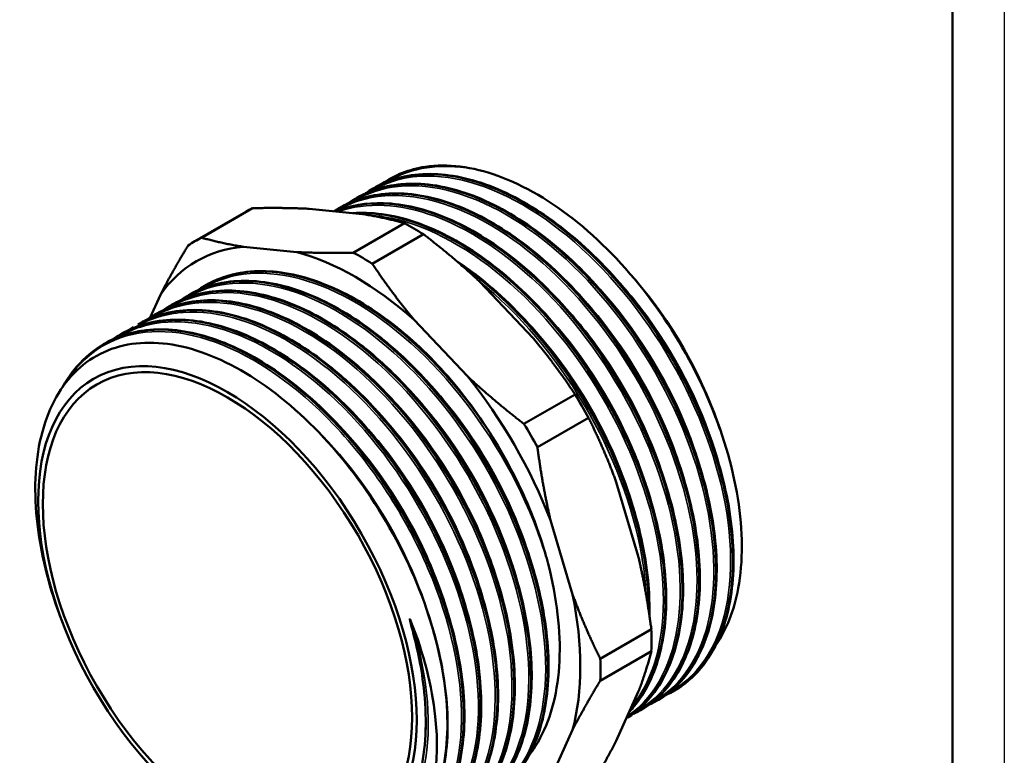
# Model space of a CAD drawing. Header units: millimetres. Extents: x 0 to 698, y -69 to 297.
# Tile 12 of 22: x 115 to 210, y 101 to 172. Entities that reach past the tile are written whole.
import ezdxf

# ---------------------------------------------------------------- set-up
doc = ezdxf.new("R2010")
doc.units = ezdxf.units.MM
for name, color, linetype, lineweight in [('Видимые тонкие (ГОСТ)', 7, 'Continuous', 35), ('Видимый контур (ГОСТ)', 7, 'Continuous', 50), ('Кромка (ГОСТ)', 7, 'Continuous', 50)]:
    doc.layers.add(name, color=color, linetype=linetype, lineweight=lineweight)

# ---------------------------------------------------------------- blocks, each defined once
blk = doc.blocks.new('Рамки ГОСТ_ граница 297x210')
at = {"layer": 'Кромка (ГОСТ)', "lineweight": 25}
blk.add_line((210, 297), (210, 0), dxfattribs=at)
at = {"layer": 'Кромка (ГОСТ)'}
blk.add_line((205, 5), (205, 292), dxfattribs=at)

msp = doc.modelspace()

# ---------------------------------------------------------------- linework, layer by layer
at = {"layer": 'Видимые тонкие (ГОСТ)'}
for points, knots in [([(150.367, 155.975), (152.646, 157.346), (155.478, 157.773), (158.56, 157.189), (159.37, 157.036), (160.197, 156.814), (161.034, 156.526)], [115.4414987, 115.4414987, 115.4414987, 115.4414987, 115.9230273, 115.9230273, 115.9230273, 116.0496261, 116.0496261, 116.0496261, 116.0496261]), ([(148.743, 155.032), (150.506, 156.094), (152.594, 156.6), (154.881, 156.495), (158.439, 156.331), (162.462, 154.69), (166.316, 151.838), (170.168, 148.988), (173.836, 144.939), (176.743, 140.343), (179.648, 135.75), (181.783, 130.627), (182.815, 125.797), (183.88, 120.809), (183.763, 116.153), (182.492, 112.623), (181.512, 109.9), (179.849, 107.855), (177.694, 106.679)], [109.158313, 109.158313, 109.158313, 109.158313, 109.530805, 109.530805, 109.530805, 110.110387, 110.110387, 110.110387, 110.689558, 110.689558, 110.689558, 111.268358, 111.268358, 111.268358, 111.866016, 111.866016, 111.866016, 112.327139, 112.327139, 112.327139, 112.327139]), ([(147.118, 154.093), (148.388, 154.862), (149.826, 155.342), (151.391, 155.505), (154.765, 155.857), (158.711, 154.733), (162.606, 152.316), (166.499, 149.9), (170.327, 146.202), (173.487, 141.817), (176.645, 137.434), (179.123, 132.381), (180.534, 127.469), (181.944, 122.559), (182.282, 117.808), (181.503, 113.98), (180.723, 110.152), (178.83, 107.261), (176.132, 105.771), (176.111, 105.759), (176.091, 105.748), (176.07, 105.737)], [102.875128, 102.875128, 102.875128, 102.875128, 103.143839, 103.143839, 103.143839, 103.723372, 103.723372, 103.723372, 104.302698, 104.302698, 104.302698, 104.881825, 104.881825, 104.881825, 105.460764, 105.460764, 105.460764, 106.039524, 106.039524, 106.039524, 106.043953, 106.043953, 106.043953, 106.043953]), ([(145.49, 153.157), (146.133, 153.549), (146.821, 153.865), (147.548, 154.101), (150.766, 155.147), (154.743, 154.612), (158.799, 152.596), (162.729, 150.642), (166.718, 147.307), (170.125, 143.139), (173.515, 138.992), (176.317, 134.037), (178.087, 129.076), (179.857, 124.118), (180.59, 119.172), (180.176, 115.04), (179.763, 110.911), (178.206, 107.609), (175.764, 105.671), (175.348, 105.341), (174.907, 105.05), (174.443, 104.8)], [96.591943, 96.591943, 96.591943, 96.591943, 96.72835, 96.72835, 96.72835, 97.33214, 97.33214, 97.33214, 97.917062, 97.917062, 97.917062, 98.498911, 98.498911, 98.498911, 99.080462, 99.080462, 99.080462, 99.661726, 99.661726, 99.661726, 99.760768, 99.760768, 99.760768, 99.760768]), ([(145.628, 153.061), (148.32, 154.021), (151.562, 153.872), (154.96, 152.616), (158.805, 151.196), (162.834, 148.363), (166.411, 144.577), (169.988, 140.791), (173.099, 136.065), (175.257, 131.16), (177.415, 126.255), (178.611, 121.188), (178.663, 116.773), (178.715, 112.358), (177.622, 108.612), (175.569, 106.137), (174.973, 105.419), (174.298, 104.809), (173.554, 104.312)], [90.426614, 90.426614, 90.426614, 90.426614, 90.938592, 90.938592, 90.938592, 91.517999, 91.517999, 91.517999, 92.097303, 92.097303, 92.097303, 92.676507, 92.676507, 92.676507, 93.255614, 93.255614, 93.255614, 93.42347, 93.42347, 93.42347, 93.42347]), ([(148.566, 152.725), (149.487, 152.671), (150.437, 152.523), (151.407, 152.278), (155.18, 151.326), (159.247, 148.919), (162.964, 145.449), (166.681, 141.98), (170.034, 137.461), (172.493, 132.622), (174.952, 127.783), (176.51, 122.643), (176.923, 118.03), (177.337, 113.417), (176.606, 109.349), (174.856, 106.481), (174.587, 106.041), (174.295, 105.629), (173.98, 105.247)], [84.40831, 84.40831, 84.40831, 84.40831, 84.557679, 84.557679, 84.557679, 85.138371, 85.138371, 85.138371, 85.718934, 85.718934, 85.718934, 86.29937, 86.29937, 86.29937, 86.879682, 86.879682, 86.879682, 86.968742, 86.968742, 86.968742, 86.968742]), ([(132.479, 145.645), (133.148, 146.052), (133.865, 146.378), (134.623, 146.617), (137.729, 147.596), (141.53, 147.117), (145.424, 145.261), (149.307, 143.411), (153.269, 140.2), (156.686, 136.143), (160.105, 132.085), (162.966, 127.196), (164.821, 122.261), (165.227, 121.182), (165.585, 120.101), (165.894, 119.027)], [46.32646, 46.32646, 46.32646, 46.32646, 46.468222, 46.468222, 46.468222, 47.048552, 47.048552, 47.048552, 47.627219, 47.627219, 47.627219, 48.206197, 48.206197, 48.206197, 48.332796, 48.332796, 48.332796, 48.332796]), ([(170.977, 148.142), (172.604, 146.541), (174.151, 144.738), (175.558, 142.79), (178.609, 138.568), (180.992, 133.688), (182.325, 128.959), (182.39, 128.726), (182.453, 128.494), (182.513, 128.263)], [116.5958808, 116.5958808, 116.5958808, 116.5958808, 116.867742, 116.867742, 116.867742, 117.4569807, 117.4569807, 117.4569807, 117.4859404, 117.4859404, 117.4859404, 117.4859404]), ([(169.353, 147.209), (169.661, 146.906), (169.965, 146.596), (170.267, 146.279), (173.706, 142.658), (176.697, 138.12), (178.759, 133.412), (179.644, 131.39), (180.356, 129.34), (180.882, 127.325)], [110.3126955, 110.3126955, 110.3126955, 110.3126955, 110.364094, 110.364094, 110.364094, 110.9507666, 110.9507666, 110.9507666, 111.202755, 111.202755, 111.202755, 111.202755]), ([(130.85, 144.71), (130.988, 144.793), (131.127, 144.873), (131.269, 144.949), (134.094, 146.473), (137.715, 146.575), (141.558, 145.245), (145.397, 143.915), (149.443, 141.16), (153.055, 137.426), (156.664, 133.696), (159.827, 129.002), (162.044, 124.101), (164.261, 119.204), (165.525, 114.118), (165.644, 109.662), (165.763, 105.209), (164.738, 101.402), (162.74, 98.852), (161.915, 97.798), (160.925, 96.96), (159.803, 96.354)], [40.043275, 40.043275, 40.043275, 40.043275, 40.072373, 40.072373, 40.072373, 40.653423, 40.653423, 40.653423, 41.233943, 41.233943, 41.233943, 41.813974, 41.813974, 41.813974, 42.393556, 42.393556, 42.393556, 42.972727, 42.972727, 42.972727, 43.212071, 43.212071, 43.212071, 43.212071]), ([(159.251, 146.32), (163.051, 143.268), (166.61, 139.074), (169.37, 134.408), (172.154, 129.702), (174.115, 124.534), (174.947, 119.74), (175.17, 118.45), (175.312, 117.189), (175.373, 115.97)], [78.748158, 78.748158, 78.748158, 78.748158, 79.325215, 79.325215, 79.325215, 79.907185, 79.907185, 79.907185, 80.063757, 80.063757, 80.063757, 80.063757]), ([(167.725, 146.268), (170.451, 143.578), (172.948, 140.312), (174.96, 136.79), (176.876, 133.435), (178.347, 129.857), (179.258, 126.385)], [104.0295102, 104.0295102, 104.0295102, 104.0295102, 104.4854015, 104.4854015, 104.4854015, 104.9195697, 104.9195697, 104.9195697, 104.9195697]), ([(129.225, 143.77), (131.624, 145.214), (134.64, 145.606), (137.912, 144.881), (141.654, 144.052), (145.717, 141.765), (149.459, 138.391), (153.2, 135.018), (156.606, 130.572), (159.141, 125.769), (161.675, 120.968), (163.329, 115.827), (163.847, 111.173), (164.364, 106.522), (163.744, 102.374), (162.094, 99.398), (161.117, 97.635), (159.781, 96.288), (158.177, 95.415)], [33.76009, 33.76009, 33.76009, 33.76009, 34.26728, 34.26728, 34.26728, 34.847258, 34.847258, 34.847258, 35.427009, 35.427009, 35.427009, 36.006542, 36.006542, 36.006542, 36.585867, 36.585867, 36.585867, 36.928877, 36.928877, 36.928877, 36.928877]), ([(166.099, 145.327), (167.543, 143.905), (168.924, 142.325), (170.2, 140.624), (173.303, 136.488), (175.773, 131.66), (177.213, 126.934), (177.365, 126.437), (177.505, 125.94), (177.634, 125.446)], [97.7463249, 97.7463249, 97.7463249, 97.7463249, 97.9876338, 97.9876338, 97.9876338, 98.5745613, 98.5745613, 98.5745613, 98.6363844, 98.6363844, 98.6363844, 98.6363844]), ([(127.601, 142.826), (129.386, 143.902), (131.507, 144.406), (133.829, 144.284), (137.388, 144.096), (141.407, 142.436), (145.253, 139.572), (149.098, 136.709), (152.756, 132.653), (155.651, 128.056), (158.673, 123.258), (160.85, 117.89), (161.816, 112.882), (162.752, 108.032), (162.549, 103.54), (161.248, 100.142), (160.258, 97.555), (158.634, 95.609), (156.552, 94.473)], [27.476904, 27.476904, 27.476904, 27.476904, 27.854288, 27.854288, 27.854288, 28.432945, 28.432945, 28.432945, 29.01152, 29.01152, 29.01152, 29.61531, 29.61531, 29.61531, 30.200231, 30.200231, 30.200231, 30.645683, 30.645683, 30.645683, 30.645683]), ([(164.474, 144.392), (164.84, 144.032), (165.202, 143.661), (165.559, 143.28), (168.993, 139.62), (171.966, 135.049), (173.998, 130.323), (174.829, 128.389), (175.501, 126.432), (176.003, 124.508)], [91.4631396, 91.4631396, 91.4631396, 91.4631396, 91.5243337, 91.5243337, 91.5243337, 92.112491, 92.112491, 92.112491, 92.3531991, 92.3531991, 92.3531991, 92.3531991]), ([(124.348, 140.949), (125.233, 141.487), (126.201, 141.883), (127.237, 142.127), (130.451, 142.883), (134.32, 142.165), (138.228, 140.095), (142.136, 138.026), (146.07, 134.612), (149.406, 130.407), (152.741, 126.203), (155.467, 121.223), (157.153, 116.273), (158.839, 111.323), (159.48, 106.421), (158.981, 102.358), (158.482, 98.296), (156.846, 95.088), (154.344, 93.252), (154.011, 93.008), (153.663, 92.788), (153.3, 92.593)], [14.910534, 14.910534, 14.910534, 14.910534, 15.097971, 15.097971, 15.097971, 15.679066, 15.679066, 15.679066, 16.260024, 16.260024, 16.260024, 16.840848, 16.840848, 16.840848, 17.421541, 17.421541, 17.421541, 18.002104, 18.002104, 18.002104, 18.079359, 18.079359, 18.079359, 18.079359]), ([(125.975, 141.886), (127.342, 142.713), (128.905, 143.206), (130.608, 143.331), (134.022, 143.581), (137.988, 142.353), (141.88, 139.846), (145.77, 137.34), (149.572, 133.566), (152.684, 129.132), (155.796, 124.699), (158.209, 119.623), (159.543, 114.72), (160.877, 109.818), (161.13, 105.106), (160.268, 101.344), (159.432, 97.699), (157.554, 94.957), (154.927, 93.53)], [21.193719, 21.193719, 21.193719, 21.193719, 21.482906, 21.482906, 21.482906, 22.062633, 22.062633, 22.062633, 22.642251, 22.642251, 22.642251, 23.221762, 23.221762, 23.221762, 23.801168, 23.801168, 23.801168, 24.362544, 24.362544, 24.362544, 24.362544]), ([(162.846, 143.451), (165.569, 140.764), (168.064, 137.503), (170.074, 133.985), (171.994, 130.626), (173.467, 127.044), (174.379, 123.568)], [85.1799543, 85.1799543, 85.1799543, 85.1799543, 85.6353346, 85.6353346, 85.6353346, 86.0700138, 86.0700138, 86.0700138, 86.0700138]), ([(119.225, 136.48), (120.301, 138.214), (121.717, 139.549), (123.404, 140.393), (126.266, 141.824), (129.901, 141.839), (133.738, 140.439), (137.574, 139.04), (141.599, 136.231), (145.178, 132.466), (148.9, 128.551), (152.124, 123.615), (154.307, 118.511), (156.455, 113.487), (157.586, 108.32), (157.519, 103.877), (157.454, 99.504), (156.23, 95.848), (154.053, 93.505), (153.351, 92.75), (152.552, 92.133), (151.672, 91.658)], [8.333373, 8.333373, 8.333373, 8.333373, 8.67461, 8.67461, 8.67461, 9.253174, 9.253174, 9.253174, 9.831698, 9.831698, 9.831698, 10.433278, 10.433278, 10.433278, 11.025458, 11.025458, 11.025458, 11.608385, 11.608385, 11.608385, 11.796193, 11.796193, 11.796193, 11.796193]), ([(153.135, 137.771), (155.695, 135.235), (158.053, 132.195), (159.992, 128.909), (162.066, 125.395), (163.656, 121.61), (164.619, 117.944)], [47.4834405, 47.4834405, 47.4834405, 47.4834405, 47.9120276, 47.9120276, 47.9120276, 48.3704703, 48.3704703, 48.3704703, 48.3704703]), ([(151.508, 136.83), (152.811, 135.544), (154.061, 134.129), (155.229, 132.612), (158.39, 128.506), (160.931, 123.675), (162.44, 118.921), (162.643, 118.282), (162.827, 117.645), (162.992, 117.011)], [41.2002239, 41.2002239, 41.2002239, 41.2002239, 41.4180941, 41.4180941, 41.4180941, 42.0077835, 42.0077835, 42.0077835, 42.0870785, 42.0870785, 42.0870785, 42.0870785]), ([(149.882, 135.897), (150.037, 135.744), (150.19, 135.59), (150.343, 135.434), (153.826, 131.875), (156.881, 127.366), (159.015, 122.656), (160.002, 120.475), (160.79, 118.255), (161.36, 116.077)], [34.9170116, 34.9170116, 34.9170116, 34.9170116, 34.9428009, 34.9428009, 34.9428009, 35.5312548, 35.5312548, 35.5312548, 35.8037175, 35.8037175, 35.8037175, 35.8037175]), ([(148.254, 134.955), (150.608, 132.624), (152.792, 129.869), (154.634, 126.885), (156.938, 123.154), (158.701, 119.079), (159.737, 115.14)], [28.6338037, 28.6338037, 28.6338037, 28.6338037, 29.0278032, 29.0278032, 29.0278032, 29.5203951, 29.5203951, 29.5203951, 29.5203951]), ([(141.252, 134.083), (144.351, 131.463), (147.257, 128.065), (149.618, 124.289), (151.996, 120.486), (153.814, 116.313), (154.869, 112.283)], [9.668065, 9.668065, 9.668065, 9.668065, 10.168518, 10.168518, 10.168518, 10.672484, 10.672484, 10.672484, 10.672484]), ([(146.583, 134.059), (147.899, 132.764), (149.164, 131.336), (150.343, 129.804), (153.495, 125.713), (156.031, 120.9), (157.543, 116.161), (157.754, 115.497), (157.946, 114.836), (158.117, 114.178)], [22.3481012, 22.3481012, 22.3481012, 22.3481012, 22.5681085, 22.5681085, 22.5681085, 23.1558997, 23.1558997, 23.1558997, 23.2381607, 23.2381607, 23.2381607, 23.2381607]), ([(144.958, 133.125), (145.132, 132.954), (145.304, 132.78), (145.476, 132.605), (148.963, 129.038), (152.02, 124.521), (154.152, 119.803), (155.135, 117.628), (155.919, 115.413), (156.486, 113.24)], [16.0649159, 16.0649159, 16.0649159, 16.0649159, 16.0939513, 16.0939513, 16.0939513, 16.6831992, 16.6831992, 16.6831992, 16.9549754, 16.9549754, 16.9549754, 16.9549754]), ([(152.626, 113.461), (154.153, 108.727), (154.654, 104.079), (154.058, 100.282), (153.474, 96.561), (151.837, 93.672), (149.417, 92.071)], [4.301513, 4.301513, 4.301513, 4.301513, 4.888423, 4.888423, 4.888423, 5.463542, 5.463542, 5.463542, 5.463542]), ([(153.913, 106.588), (154.414, 102.138), (153.809, 98.177), (152.208, 95.359), (152.184, 95.316), (152.159, 95.273), (152.134, 95.231)], [4.5899903, 4.5899903, 4.5899903, 4.5899903, 5.1775641, 5.1775641, 5.1775641, 5.1865667, 5.1865667, 5.1865667, 5.1865667])]:
    msp.add_open_spline(points, degree=3, knots=knots, dxfattribs=at)
at = {"layer": 'Видимый контур (ГОСТ)'}
for p, q in [((148.989, 155.319), (148.983, 155.316)), ((147.363, 154.38), (147.357, 154.377)), ((137.321, 153.402), (132.383, 150.551)), ((142.79, 153.343), (147.944, 152.832)), ((145.736, 153.441), (145.731, 153.438)), ((136.657, 153.049), (131.719, 150.198)), ((151.987, 151.95), (147.049, 149.098)), ((153.827, 150.887), (148.889, 148.036)), ((141.58, 149.158), (136.426, 149.669)), ((174.297, 146.499), (173.864, 147.003)), ((132.726, 145.93), (132.72, 145.926)), ((159.297, 146.278), (164.45, 140.838)), ((128.398, 145.034), (127.408, 142.844)), ((131.099, 144.991), (131.094, 144.987)), ((129.473, 144.052), (129.467, 144.048)), ((127.847, 143.113), (127.841, 143.109)), ((126.22, 142.174), (126.215, 142.17)), ((158.086, 137.163), (152.933, 142.603)), ((124.594, 141.235), (124.588, 141.232)), ((122.968, 140.296), (122.962, 140.293)), ((168.494, 135.405), (163.555, 132.554)), ((169.795, 133.151), (164.857, 130.3)), ((182.304, 132.63), (182.505, 132.057)), ((172.478, 126.933), (174.612, 119.75)), ((168.249, 116.076), (166.114, 123.259)), ((118.572, 114.326), (118.425, 114.745)), ((175.87, 112.709), (170.931, 109.857)), ((175.87, 110.584), (170.931, 107.732)), ((174.612, 106.64), (172.478, 101.922)), ((178.102, 106.772), (178.097, 106.769)), ((176.476, 105.833), (176.47, 105.83)), ((174.85, 104.894), (174.844, 104.891)), ((166.114, 98.248), (168.249, 102.966))]:
    msp.add_line(p, q, dxfattribs=at)
for centre, major_axis, start_param, end_param in [((152.907, 124.904), (-16.25, 28.146), 6.243134, 6.283185), ((152.907, 124.904), (-16.25, 28.146), 5.457736, 5.537839), ((147.969, 122.052), (-16.25, 28.146), 6.243134, 6.323237), ((147.256, 121.641), (-15.377, 26.634), 6.019091, 6.54728), ((147.256, 121.641), (-15.377, 26.634), 5.233692, 5.761882), ((147.969, 122.052), (16.25, -28.146), 2.316143, 2.396246), ((165.994, 132.459), (12.941, -22.414), 1.256249, 1.885343), ((147.256, 121.641), (-15.377, 26.634), 4.448294, 4.976484), ((152.907, 124.904), (-16.25, 28.146), 4.672338, 4.75244), ((147.969, 122.052), (16.25, -28.146), 1.530745, 1.610848), ((147.256, 121.641), (-14.15, 24.509), 4.791182, 4.81309), ((147.256, 121.641), (-15.377, 26.634), 3.662896, 4.191085), ((152.907, 124.904), (-16.25, 28.146), 3.886939, 3.967042), ((147.969, 122.052), (16.25, -28.146), 0.745347, 0.82545)]:
    msp.add_ellipse(centre, major_axis=major_axis, ratio=0.57735, start_param=start_param, end_param=end_param, dxfattribs=at)
for major_axis in [(12.941, -22.414), (-12.625, 21.867)]:
    msp.add_ellipse((134.882, 114.496), major_axis=major_axis, ratio=0.57735, dxfattribs=at)
for points, knots in [([(161.034, 156.526), (158.54, 157.427), (156.157, 157.724), (152.459, 157.17), (151.049, 156.612), (149.826, 155.751)], [-2.093305, -2.093305, -2.093305, -2.093305, -1.026461, -1.026461, -0.250988, -0.250988, -0.250988, -0.250988]), ([(176.475, 105.834), (176.781, 106.009), (177.076, 106.203), (177.359, 106.414), (179.862, 108.275), (181.49, 111.512), (181.977, 115.602), (182.463, 119.691), (181.805, 124.617), (180.101, 129.585), (178.397, 134.552), (175.653, 139.543), (172.301, 143.753), (168.95, 147.962), (165.003, 151.375), (161.085, 153.44), (157.167, 155.505), (153.293, 156.215), (150.075, 155.451), (149.108, 155.222), (148.201, 154.86), (147.366, 154.376)], [-112.311937, -112.311937, -112.311937, -112.311937, -112.246076, -112.246076, -112.246076, -111.665501, -111.665501, -111.665501, -111.085064, -111.085064, -111.085064, -110.504762, -110.504762, -110.504762, -109.924593, -109.924593, -109.924593, -109.344555, -109.344555, -109.344555, -109.170345, -109.170345, -109.170345, -109.170345]), ([(148.582, 155.065), (150.584, 156.347), (153.029, 156.89), (155.714, 156.623), (159.339, 156.262), (163.389, 154.427), (167.226, 151.415), (171.06, 148.405), (174.668, 144.23), (177.483, 139.559), (180.314, 134.861), (182.333, 129.68), (183.223, 124.853), (184.111, 120.035), (183.872, 115.587), (182.552, 112.228), (181.526, 109.617), (179.85, 107.671), (177.709, 106.561)], [109.141923, 109.141923, 109.141923, 109.141923, 109.570339, 109.570339, 109.570339, 110.148781, 110.148781, 110.148781, 110.726866, 110.726866, 110.726866, 111.30822, 111.30822, 111.30822, 111.888433, 111.888433, 111.888433, 112.339338, 112.339338, 112.339338, 112.339338]), ([(178.101, 106.774), (180.375, 108.094), (182.074, 110.409), (182.981, 113.464), (184.046, 117.052), (184.014, 121.649), (182.882, 126.517), (181.693, 131.63), (179.293, 137.023), (176.09, 141.749), (172.938, 146.4), (169.022, 150.386), (164.999, 153.026), (161.038, 155.624), (156.988, 156.909), (153.506, 156.663), (151.854, 156.547), (150.333, 156.086), (148.993, 155.312)], [-118.595123, -118.595123, -118.595123, -118.595123, -118.10317, -118.10317, -118.10317, -117.525218, -117.525218, -117.525218, -116.918233, -116.918233, -116.918233, -116.320732, -116.320732, -116.320732, -115.732566, -115.732566, -115.732566, -115.45353, -115.45353, -115.45353, -115.45353]), ([(149.404, 155.546), (151.005, 156.37), (152.869, 156.764), (156.801, 156.642), (158.916, 156.138), (163.187, 154.317), (165.398, 152.967), (169.627, 149.602), (171.698, 147.543), (175.439, 142.989), (177.157, 140.437), (180.035, 135.168), (181.231, 132.385), (182.962, 126.936), (183.519, 124.203), (183.932, 119.124), (183.793, 116.716), (182.844, 112.522), (182.02, 110.683), (180.209, 108.345), (179.391, 107.589), (178.478, 107.001)], [0, 0, 0, 0, 0.904919, 0.904919, 1.797511, 1.797511, 2.699541, 2.699541, 3.602945, 3.602945, 4.505299, 4.505299, 5.406997, 5.406997, 6.308841, 6.308841, 7.211604, 7.211604, 8.115175, 8.115175, 8.68058, 8.68058, 8.68058, 8.68058]), ([(182.105, 111.164), (183.14, 112.659), (183.872, 114.516), (184.75, 119.249), (184.736, 122.204), (183.722, 128.533), (182.727, 131.846), (179.87, 138.397), (178.033, 141.571), (173.744, 147.358), (171.331, 149.912), (166.236, 154.055), (163.602, 155.599), (161.034, 156.526)], [-6.34916, -6.34916, -6.34916, -6.34916, -5.45106, -5.45106, -4.369471, -4.369471, -3.283571, -3.283571, -2.193358, -2.193358, -1.098835, -1.098835, 0, 0, 0, 0]), ([(145.332, 153.185), (146.461, 153.914), (147.731, 154.409), (149.11, 154.645), (152.422, 155.214), (156.355, 154.295), (160.283, 152.041), (164.21, 149.788), (168.117, 146.209), (171.387, 141.886), (174.654, 137.565), (177.271, 132.515), (178.827, 127.553), (180.381, 122.593), (180.869, 117.738), (180.22, 113.773), (179.571, 109.809), (177.789, 106.749), (175.167, 105.086), (174.937, 104.94), (174.7, 104.805), (174.458, 104.681)], [96.575552, 96.575552, 96.575552, 96.575552, 96.817771, 96.817771, 96.817771, 97.399208, 97.399208, 97.399208, 97.980343, 97.980343, 97.980343, 98.561185, 98.561185, 98.561185, 99.141743, 99.141743, 99.141743, 99.722029, 99.722029, 99.722029, 99.772967, 99.772967, 99.772967, 99.772967]), ([(174.847, 104.899), (175.597, 105.329), (176.286, 105.866), (176.903, 106.506), (179.109, 108.796), (180.378, 112.396), (180.499, 116.725), (180.621, 121.053), (179.594, 126.094), (177.576, 131.039), (175.558, 135.984), (172.556, 140.814), (169.04, 144.754), (165.525, 148.693), (161.51, 151.729), (157.628, 153.371), (153.746, 155.013), (150.01, 155.257), (147.009, 154.058), (146.569, 153.883), (146.145, 153.676), (145.738, 153.44)], [-106.028752, -106.028752, -106.028752, -106.028752, -105.866926, -105.866926, -105.866926, -105.287731, -105.287731, -105.287731, -104.708648, -104.708648, -104.708648, -104.129672, -104.129672, -104.129672, -103.550803, -103.550803, -103.550803, -102.972036, -102.972036, -102.972036, -102.887159, -102.887159, -102.887159, -102.887159]), ([(146.957, 154.124), (148.544, 155.143), (150.408, 155.701), (152.454, 155.748), (155.938, 155.828), (159.939, 154.428), (163.828, 151.775), (167.715, 149.123), (171.476, 145.228), (174.519, 140.717), (177.56, 136.207), (179.873, 131.097), (181.098, 126.205), (182.322, 121.315), (182.453, 116.661), (181.48, 112.988), (180.563, 109.531), (178.671, 106.955), (176.084, 105.619)], [102.858738, 102.858738, 102.858738, 102.858738, 103.19857, 103.19857, 103.19857, 103.777223, 103.777223, 103.777223, 104.355682, 104.355682, 104.355682, 104.933957, 104.933957, 104.933957, 105.512058, 105.512058, 105.512058, 106.056153, 106.056153, 106.056153, 106.056153]), ([(147.778, 154.607), (149.379, 155.431), (151.242, 155.825), (155.175, 155.703), (157.289, 155.2), (161.561, 153.378), (163.772, 152.028), (168.001, 148.663), (170.071, 146.604), (173.813, 142.05), (175.531, 139.498), (178.409, 134.229), (179.605, 131.446), (181.336, 125.997), (181.892, 123.264), (182.306, 118.185), (182.167, 115.777), (181.218, 111.583), (180.394, 109.744), (178.582, 107.406), (177.764, 106.65), (176.851, 106.062)], [0, 0, 0, 0, 0.904919, 0.904919, 1.797511, 1.797511, 2.699541, 2.699541, 3.602945, 3.602945, 4.505299, 4.505299, 5.406997, 5.406997, 6.308841, 6.308841, 7.211604, 7.211604, 8.115175, 8.115175, 8.68058, 8.68058, 8.68058, 8.68058]), ([(145.318, 153.092), (145.504, 153.168), (145.692, 153.238), (145.884, 153.303), (148.964, 154.345), (152.749, 153.935), (156.644, 152.143), (160.538, 150.351), (164.528, 147.184), (167.985, 143.151), (171.442, 139.12), (174.354, 134.238), (176.265, 129.288), (178.176, 124.339), (179.079, 119.341), (178.838, 115.095), (178.598, 110.849), (177.215, 107.37), (174.919, 105.217), (174.467, 104.793), (173.98, 104.421), (173.461, 104.101)], [90.401868, 90.401868, 90.401868, 90.401868, 90.43782, 90.43782, 90.43782, 91.016587, 91.016587, 91.016587, 91.595252, 91.595252, 91.595252, 92.173819, 92.173819, 92.173819, 92.75229, 92.75229, 92.75229, 93.330667, 93.330667, 93.330667, 93.444599, 93.444599, 93.444599, 93.444599]), ([(146.152, 153.668), (147.752, 154.492), (149.616, 154.886), (153.548, 154.764), (155.663, 154.261), (159.934, 152.439), (162.145, 151.089), (166.374, 147.724), (168.445, 145.665), (172.187, 141.111), (173.905, 138.559), (176.783, 133.29), (177.979, 130.507), (179.709, 125.058), (180.266, 122.325), (180.679, 117.246), (180.541, 114.838), (179.591, 110.644), (178.767, 108.805), (176.956, 106.467), (176.138, 105.711), (175.225, 105.123)], [0, 0, 0, 0, 0.904919, 0.904919, 1.797511, 1.797511, 2.699541, 2.699541, 3.602945, 3.602945, 4.505299, 4.505299, 5.406997, 5.406997, 6.308841, 6.308841, 7.211604, 7.211604, 8.115175, 8.115175, 8.68058, 8.68058, 8.68058, 8.68058]), ([(148.195, 154.809), (148.21, 154.82), (148.225, 154.83), (148.352, 154.92), (148.465, 154.996), (148.58, 155.07)], [8.60368141, 8.60368141, 8.60368141, 8.60368141, 8.61292505, 8.61292505, 8.68150521, 8.68150521, 8.68150521, 8.68150521]), ([(145.316, 153.093), (146.728, 153.668), (148.308, 153.937), (151.922, 153.825), (154.036, 153.322), (158.308, 151.5), (160.519, 150.15), (164.748, 146.785), (166.818, 144.726), (170.56, 140.172), (172.278, 137.62), (175.156, 132.351), (176.352, 129.568), (178.083, 124.119), (178.64, 121.386), (179.053, 116.307), (178.914, 113.899), (177.965, 109.705), (177.141, 107.866), (175.33, 105.528), (174.512, 104.772), (173.598, 104.184)], [0.145346, 0.145346, 0.145346, 0.145346, 0.904919, 0.904919, 1.797511, 1.797511, 2.699541, 2.699541, 3.602945, 3.602945, 4.505299, 4.505299, 5.406997, 5.406997, 6.308841, 6.308841, 7.211604, 7.211604, 8.115175, 8.115175, 8.68058, 8.68058, 8.68058, 8.68058]), ([(173.459, 104.104), (174.491, 104.741), (175.401, 105.584), (176.16, 106.619), (178.097, 109.26), (179.05, 113.142), (178.858, 117.645), (178.666, 122.147), (177.331, 127.253), (175.057, 132.145), (172.784, 137.036), (169.58, 141.696), (165.947, 145.379), (162.197, 149.18), (158.005, 151.924), (154.069, 153.141), (150.86, 154.133), (147.832, 154.108), (145.317, 153.09)], [-99.728211, -99.728211, -99.728211, -99.728211, -99.501473, -99.501473, -99.501473, -98.923363, -98.923363, -98.923363, -98.345336, -98.345336, -98.345336, -97.767391, -97.767391, -97.767391, -97.170852, -97.170852, -97.170852, -96.684565, -96.684565, -96.684565, -96.684565]), ([(147.048, 152.921), (147.473, 152.952), (147.905, 152.961), (150.296, 152.886), (152.41, 152.383), (156.682, 150.561), (158.893, 149.211), (163.122, 145.846), (165.192, 143.787), (168.934, 139.233), (170.652, 136.682), (173.53, 131.412), (174.726, 128.629), (176.457, 123.18), (177.013, 120.447), (177.427, 115.368), (177.288, 112.96), (176.338, 108.766), (175.515, 106.927), (174.192, 105.22), (173.974, 104.964), (173.745, 104.722)], [0.704799, 0.704799, 0.704799, 0.704799, 0.904919, 0.904919, 1.797511, 1.797511, 2.699541, 2.699541, 3.602945, 3.602945, 4.505299, 4.505299, 5.406997, 5.406997, 6.308841, 6.308841, 7.211604, 7.211604, 8.115175, 8.115175, 8.283947, 8.283947, 8.283947, 8.283947]), ([(173.746, 104.739), (174.443, 105.48), (175.048, 106.351), (175.546, 107.34), (177.107, 110.439), (177.619, 114.689), (176.992, 119.407), (176.366, 124.123), (174.604, 129.288), (171.98, 134.073), (169.357, 138.856), (165.882, 143.242), (162.102, 146.525), (158.323, 149.807), (154.254, 151.975), (150.534, 152.679), (149.352, 152.902), (148.206, 152.978), (147.115, 152.909)], [-93.291774, -93.291774, -93.291774, -93.291774, -93.106801, -93.106801, -93.106801, -92.527275, -92.527275, -92.527275, -91.947981, -91.947981, -91.947981, -91.36891, -91.36891, -91.36891, -90.790053, -90.790053, -90.790053, -90.606099, -90.606099, -90.606099, -90.606099]), ([(147.133, 152.905), (149.034, 153.017), (151.097, 152.694), (153.223, 151.937), (157.08, 150.563), (161.134, 147.764), (164.746, 143.993), (168.356, 140.224), (171.511, 135.496), (173.713, 130.572), (175.914, 125.649), (177.155, 120.548), (177.245, 116.089), (177.335, 111.631), (176.275, 107.832), (174.242, 105.304), (174.084, 105.108), (173.921, 104.92), (173.752, 104.739)], [84.324265, 84.324265, 84.324265, 84.324265, 84.644068, 84.644068, 84.644068, 85.223978, 85.223978, 85.223978, 85.803763, 85.803763, 85.803763, 86.383425, 86.383425, 86.383425, 86.962966, 86.962966, 86.962966, 87.007868, 87.007868, 87.007868, 87.007868]), ([(157.05, 148.284), (157.834, 147.766), (158.613, 147.2), (161.495, 144.907), (163.566, 142.848), (167.308, 138.294), (169.026, 135.743), (171.904, 130.473), (173.1, 127.69), (174.83, 122.241), (175.387, 119.508), (175.674, 115.984), (175.702, 115.018), (175.679, 114.083)], [2.372501, 2.372501, 2.372501, 2.372501, 2.699541, 2.699541, 3.602945, 3.602945, 4.505299, 4.505299, 5.406997, 5.406997, 6.308841, 6.308841, 6.659185, 6.659185, 6.659185, 6.659185]), ([(175.623, 114.416), (175.64, 116.38), (175.435, 118.478), (175.004, 120.644), (174.044, 125.48), (171.966, 130.641), (169.096, 135.296), (166.227, 139.946), (162.578, 144.074), (158.722, 147.015), (158.301, 147.337), (157.878, 147.644), (157.453, 147.936)], [-86.415808, -86.415808, -86.415808, -86.415808, -86.156142, -86.156142, -86.156142, -85.576395, -85.576395, -85.576395, -84.997122, -84.997122, -84.997122, -84.933854, -84.933854, -84.933854, -84.933854]), ([(157.493, 147.897), (158.733, 147.041), (159.959, 146.063), (161.152, 144.976), (164.909, 141.552), (168.319, 137.052), (170.843, 132.205), (173.366, 127.359), (174.993, 122.184), (175.472, 117.517), (175.579, 116.465), (175.629, 115.44), (175.621, 114.45)], [78.652962, 78.652962, 78.652962, 78.652962, 78.837513, 78.837513, 78.837513, 79.418816, 79.418816, 79.418816, 79.999968, 79.999968, 79.999968, 80.130921, 80.130921, 80.130921, 80.130921]), ([(160.212, 96.444), (160.406, 96.555), (160.596, 96.674), (160.781, 96.8), (163.427, 98.6), (165.166, 101.874), (165.695, 106.063), (166.215, 110.186), (165.561, 115.177), (163.832, 120.212), (162.122, 125.189), (159.369, 130.188), (156.007, 134.402), (152.645, 138.615), (148.688, 142.025), (144.762, 144.081), (140.838, 146.137), (136.96, 146.83), (133.744, 146.046), (132.803, 145.816), (131.919, 145.46), (131.102, 144.986)], [-49.480084, -49.480084, -49.480084, -49.480084, -49.438254, -49.438254, -49.438254, -48.840753, -48.840753, -48.840753, -48.252587, -48.252587, -48.252587, -47.671131, -47.671131, -47.671131, -47.089828, -47.089828, -47.089828, -46.508676, -46.508676, -46.508676, -46.338492, -46.338492, -46.338492, -46.338492]), ([(132.319, 145.675), (134.265, 146.921), (136.628, 147.47), (139.225, 147.253), (142.849, 146.951), (146.914, 145.16), (150.774, 142.172), (154.249, 139.482), (157.55, 135.835), (160.248, 131.714)], [46.31007, 46.31007, 46.31007, 46.31007, 46.726476, 46.726476, 46.726476, 47.307485, 47.307485, 47.307485, 47.830495, 47.830495, 47.830495, 47.830495]), ([(159.912, 132.233), (156.875, 136.745), (153.118, 140.644), (149.233, 143.302), (145.349, 145.961), (141.35, 147.37), (137.864, 147.301), (135.973, 147.264), (134.237, 146.792), (132.73, 145.923)], [-54.091772, -54.091772, -54.091772, -54.091772, -53.513568, -53.513568, -53.513568, -52.935408, -52.935408, -52.935408, -52.621677, -52.621677, -52.621677, -52.621677]), ([(133.141, 146.156), (134.742, 146.98), (136.605, 147.374), (140.538, 147.253), (142.652, 146.749), (146.924, 144.927), (149.134, 143.577), (151.576, 141.634), (151.903, 141.364), (152.228, 141.086)], [0, 0, 0, 0, 0.904919, 0.904919, 1.797511, 1.797511, 2.699541, 2.699541, 2.839897, 2.839897, 2.839897, 2.839897]), ([(129.068, 143.796), (130.176, 144.511), (131.419, 145.001), (132.769, 145.242), (136.06, 145.831), (139.97, 144.944), (143.884, 142.728), (147.797, 140.513), (151.699, 136.978), (154.975, 132.691), (158.25, 128.407), (160.888, 123.387), (162.476, 118.438), (164.063, 113.491), (164.596, 108.633), (163.997, 104.643), (163.398, 100.655), (161.671, 97.548), (159.098, 95.823), (158.807, 95.628), (158.506, 95.451), (158.194, 95.292)], [33.743699, 33.743699, 33.743699, 33.743699, 33.98137, 33.98137, 33.98137, 34.560663, 34.560663, 34.560663, 35.139734, 35.139734, 35.139734, 35.718591, 35.718591, 35.718591, 36.297244, 36.297244, 36.297244, 36.875704, 36.875704, 36.875704, 36.941114, 36.941114, 36.941114, 36.941114]), ([(158.583, 95.509), (159.381, 95.967), (160.11, 96.546), (160.756, 97.24), (162.933, 99.579), (164.163, 103.225), (164.242, 107.588), (164.32, 111.95), (163.246, 117.014), (161.183, 121.962), (159.122, 126.91), (156.08, 131.725), (152.536, 135.631), (148.994, 139.537), (144.963, 142.52), (141.081, 144.099), (137.2, 145.677), (133.482, 145.846), (130.514, 144.573), (130.156, 144.419), (129.809, 144.245), (129.474, 144.051)], [-43.196899, -43.196899, -43.196899, -43.196899, -43.024783, -43.024783, -43.024783, -42.444614, -42.444614, -42.444614, -41.864576, -41.864576, -41.864576, -41.284666, -41.284666, -41.284666, -40.704881, -40.704881, -40.704881, -40.125219, -40.125219, -40.125219, -40.055306, -40.055306, -40.055306, -40.055306]), ([(130.694, 144.734), (132.214, 145.711), (133.988, 146.265), (135.935, 146.35), (139.4, 146.501), (143.399, 145.167), (147.3, 142.564), (151.198, 139.963), (154.983, 136.107), (158.06, 131.614), (161.134, 127.126), (163.49, 122.019), (164.758, 117.114), (166.026, 112.212), (166.204, 107.529), (165.272, 103.816), (164.377, 100.251), (162.462, 97.592), (159.821, 96.229)], [40.026885, 40.026885, 40.026885, 40.026885, 40.352502, 40.352502, 40.352502, 40.932249, 40.932249, 40.932249, 41.511523, 41.511523, 41.511523, 42.090361, 42.090361, 42.090361, 42.668803, 42.668803, 42.668803, 43.2243, 43.2243, 43.2243, 43.2243]), ([(131.514, 145.217), (133.115, 146.041), (134.979, 146.435), (138.911, 146.314), (141.026, 145.81), (145.297, 143.988), (147.508, 142.638), (149.789, 140.823), (149.957, 140.687), (150.627, 140.134), (151.125, 139.699), (153.102, 137.882), (154.542, 136.342), (157.755, 132.376), (159.47, 129.787), (162.313, 124.477), (163.483, 121.691), (165.158, 116.248), (165.684, 113.523), (166.037, 108.473), (165.868, 106.086), (164.859, 101.941), (164.006, 100.132), (162.203, 97.91), (161.437, 97.218), (160.588, 96.672)], [0, 0, 0, 0, 0.904919, 0.904919, 1.797511, 1.797511, 2.699541, 2.699541, 2.771386, 2.771386, 2.98706, 2.98706, 3.637926, 3.637926, 4.547822, 4.547822, 5.44924, 5.44924, 6.351119, 6.351119, 7.253934, 7.253934, 8.157486, 8.157486, 8.683051, 8.683051, 8.683051, 8.683051]), ([(127.439, 142.86), (128.021, 143.236), (128.64, 143.55), (129.293, 143.796), (132.319, 144.937), (136.066, 144.637), (139.948, 142.946), (143.83, 141.256), (147.83, 138.183), (151.323, 134.221), (154.927, 130.131), (157.975, 125.108), (159.96, 120.006), (161.895, 115.032), (162.813, 110.003), (162.576, 105.732), (162.339, 101.463), (160.949, 97.967), (158.637, 95.81), (158.01, 95.225), (157.317, 94.74), (156.566, 94.356)], [27.460514, 27.460514, 27.460514, 27.460514, 27.585281, 27.585281, 27.585281, 28.163308, 28.163308, 28.163308, 28.741253, 28.741253, 28.741253, 29.337792, 29.337792, 29.337792, 29.91923, 29.91923, 29.91923, 30.500364, 30.500364, 30.500364, 30.657929, 30.657929, 30.657929, 30.657929]), ([(156.956, 94.572), (158.179, 95.277), (159.239, 96.263), (160.094, 97.507), (161.967, 100.234), (162.841, 104.191), (162.57, 108.741), (162.298, 113.291), (160.881, 118.417), (158.537, 123.298), (156.194, 128.179), (152.932, 132.796), (149.264, 136.409), (145.597, 140.021), (141.536, 142.616), (137.723, 143.776), (134.013, 144.905), (130.55, 144.671), (127.847, 143.113)], [-36.913714, -36.913714, -36.913714, -36.913714, -36.649693, -36.649693, -36.649693, -36.070824, -36.070824, -36.070824, -35.492057, -35.492057, -35.492057, -34.913392, -34.913392, -34.913392, -34.334825, -34.334825, -34.334825, -33.772121, -33.772121, -33.772121, -33.772121]), ([(129.888, 144.278), (131.489, 145.102), (133.352, 145.496), (137.285, 145.375), (139.399, 144.871), (143.671, 143.049), (145.882, 141.699), (148.167, 139.881), (148.339, 139.742), (149.024, 139.175), (149.534, 138.729), (151.556, 136.865), (153.028, 135.281), (156.256, 131.256), (157.959, 128.66), (160.777, 123.34), (161.932, 120.552), (163.577, 115.112), (164.087, 112.392), (164.407, 107.359), (164.221, 104.982), (163.179, 100.865), (162.311, 99.073), (160.513, 96.914), (159.775, 96.257), (158.961, 95.733)], [0, 0, 0, 0, 0.904919, 0.904919, 1.797511, 1.797511, 2.699541, 2.699541, 2.77307, 2.77307, 2.993804, 2.993804, 3.660132, 3.660132, 4.569614, 4.569614, 5.47104, 5.47104, 6.372933, 6.372933, 7.275777, 7.275777, 8.179314, 8.179314, 8.683038, 8.683038, 8.683038, 8.683038]), ([(155.329, 93.633), (156.917, 94.552), (158.23, 95.946), (159.18, 97.752), (160.832, 100.892), (161.377, 105.265), (160.714, 110.128), (160.068, 114.869), (158.278, 120.055), (155.625, 124.849), (152.974, 129.641), (149.469, 134.022), (145.667, 137.283), (141.867, 140.544), (137.783, 142.674), (134.064, 143.327), (131.128, 143.842), (128.427, 143.436), (126.222, 142.17)], [-30.630528, -30.630528, -30.630528, -30.630528, -30.287412, -30.287412, -30.287412, -29.690874, -29.690874, -29.690874, -29.109436, -29.109436, -29.109436, -28.528301, -28.528301, -28.528301, -27.94746, -27.94746, -27.94746, -27.488936, -27.488936, -27.488936, -27.488936]), ([(128.262, 143.339), (129.863, 144.163), (131.726, 144.558), (135.658, 144.436), (137.773, 143.932), (142.045, 142.11), (144.255, 140.76), (146.544, 138.939), (146.72, 138.796), (147.421, 138.216), (147.942, 137.76), (150.01, 135.847), (151.513, 134.218), (154.757, 130.135), (156.448, 127.531), (159.24, 122.203), (160.38, 119.413), (161.995, 113.976), (162.488, 111.262), (162.775, 106.245), (162.572, 103.88), (161.498, 99.79), (160.614, 98.015), (158.822, 95.918), (158.113, 95.295), (157.335, 94.794)], [0, 0, 0, 0, 0.904919, 0.904919, 1.797511, 1.797511, 2.699541, 2.699541, 2.774753, 2.774753, 3.000548, 3.000548, 3.682353, 3.682353, 4.591411, 4.591411, 5.492847, 5.492847, 6.394754, 6.394754, 7.297627, 7.297627, 8.201146, 8.201146, 8.683011, 8.683011, 8.683011, 8.683011]), ([(124.185, 140.984), (126.658, 142.57), (129.818, 143.005), (133.253, 142.218), (137.019, 141.356), (141.101, 139.03), (144.854, 135.618), (148.606, 132.206), (152.014, 127.722), (154.542, 122.888), (157.069, 118.054), (158.705, 112.889), (159.198, 108.224), (159.691, 103.56), (159.038, 99.414), (157.353, 96.453), (156.343, 94.678), (154.964, 93.333), (153.312, 92.48)], [14.894143, 14.894143, 14.894143, 14.894143, 15.42358, 15.42358, 15.42358, 16.003882, 16.003882, 16.003882, 16.584051, 16.584051, 16.584051, 17.164089, 17.164089, 17.164089, 17.744, 17.744, 17.744, 18.091558, 18.091558, 18.091558, 18.091558]), ([(126.635, 142.4), (128.236, 143.224), (130.1, 143.619), (134.032, 143.497), (136.147, 142.993), (140.418, 141.171), (142.629, 139.821), (144.922, 137.997), (145.102, 137.851), (145.818, 137.257), (146.351, 136.79), (148.463, 134.829), (149.999, 133.155), (153.257, 129.013), (154.936, 126.402), (157.702, 121.065), (158.828, 118.274), (160.411, 112.841), (160.888, 110.132), (161.142, 105.131), (160.922, 102.778), (159.816, 98.717), (158.916, 96.958), (157.131, 94.922), (156.452, 94.333), (155.709, 93.855)], [0, 0, 0, 0, 0.904919, 0.904919, 1.797511, 1.797511, 2.699541, 2.699541, 2.776437, 2.776437, 3.007293, 3.007293, 3.704592, 3.704592, 4.613215, 4.613215, 5.514661, 5.514661, 6.416584, 6.416584, 7.319486, 7.319486, 8.222984, 8.222984, 8.682972, 8.682972, 8.682972, 8.682972]), ([(152.081, 91.749), (154.611, 93.214), (156.42, 95.923), (157.234, 99.492), (158.096, 103.269), (157.841, 107.996), (156.502, 112.914), (155.164, 117.829), (152.747, 122.916), (149.63, 127.361), (146.515, 131.803), (142.711, 135.588), (138.816, 138.108), (134.898, 140.642), (130.903, 141.887), (127.463, 141.638), (125.82, 141.519), (124.306, 141.06), (122.972, 140.289)], [-18.064158, -18.064158, -18.064158, -18.064158, -17.517143, -17.517143, -17.517143, -16.938305, -16.938305, -16.938305, -16.359863, -16.359863, -16.359863, -15.781778, -15.781778, -15.781778, -15.200424, -15.200424, -15.200424, -14.922565, -14.922565, -14.922565, -14.922565]), ([(153.705, 92.69), (155.824, 93.921), (157.447, 96.01), (158.389, 98.764), (159.579, 102.242), (159.681, 106.766), (158.668, 111.61), (157.656, 116.453), (155.536, 121.598), (152.636, 126.221), (149.737, 130.842), (146.071, 134.924), (142.213, 137.811), (138.356, 140.698), (134.322, 142.381), (130.744, 142.587), (128.462, 142.718), (126.371, 142.249), (124.597, 141.229)], [-24.347343, -24.347343, -24.347343, -24.347343, -23.888931, -23.888931, -23.888931, -23.310074, -23.310074, -23.310074, -22.731421, -22.731421, -22.731421, -22.152962, -22.152962, -22.152962, -21.574687, -21.574687, -21.574687, -21.20575, -21.20575, -21.20575, -21.20575]), ([(125.009, 141.461), (126.61, 142.285), (128.473, 142.68), (132.406, 142.558), (134.52, 142.054), (138.792, 140.232), (141.003, 138.882), (145.232, 135.517), (147.302, 133.459), (151.044, 128.904), (152.762, 126.353), (155.64, 121.083), (156.836, 118.3), (158.567, 112.851), (159.123, 110.118), (159.537, 105.04), (159.398, 102.632), (158.449, 98.437), (157.625, 96.598), (155.814, 94.26), (154.996, 93.504), (154.082, 92.916)], [0, 0, 0, 0, 0.904919, 0.904919, 1.797511, 1.797511, 2.699541, 2.699541, 3.602945, 3.602945, 4.505299, 4.505299, 5.406997, 5.406997, 6.308841, 6.308841, 7.211604, 7.211604, 8.115175, 8.115175, 8.68058, 8.68058, 8.68058, 8.68058]), ([(122.561, 140.04), (124.301, 141.156), (126.374, 141.716), (128.653, 141.663), (132.366, 141.577), (136.612, 139.858), (140.657, 136.812), (144.64, 133.813), (148.412, 129.543), (151.344, 124.729), (154.23, 119.99), (156.291, 114.744), (157.196, 109.858), (158.091, 105.029), (157.853, 100.57), (156.53, 97.203), (155.504, 94.593), (153.828, 92.647), (151.687, 91.538)], [8.610958, 8.610958, 8.610958, 8.610958, 8.983426, 8.983426, 8.983426, 9.590411, 9.590411, 9.590411, 10.187913, 10.187913, 10.187913, 10.776078, 10.776078, 10.776078, 11.357534, 11.357534, 11.357534, 11.808373, 11.808373, 11.808373, 11.808373]), ([(123.383, 140.522), (124.984, 141.346), (126.847, 141.741), (130.779, 141.619), (132.894, 141.115), (137.166, 139.293), (139.376, 137.943), (143.605, 134.578), (145.676, 132.52), (149.418, 127.965), (151.136, 125.414), (154.014, 120.144), (155.21, 117.361), (156.941, 111.912), (157.497, 109.179), (157.91, 104.101), (157.772, 101.693), (156.822, 97.498), (155.998, 95.659), (154.187, 93.321), (153.369, 92.565), (152.456, 91.977)], [0, 0, 0, 0, 0.904919, 0.904919, 1.797511, 1.797511, 2.699541, 2.699541, 3.602945, 3.602945, 4.505299, 4.505299, 5.406997, 5.406997, 6.308841, 6.308841, 7.211604, 7.211604, 8.115175, 8.115175, 8.68058, 8.68058, 8.68058, 8.68058]), ([(159.912, 132.233), (158.39, 134.545), (156.688, 136.69), (153.898, 139.598), (153.003, 140.424), (152.228, 141.087)], [-0.908599, -0.908599, -0.908599, -0.908599, -0.4260151, -0.4260151, -0.1687265, -0.1687265, -0.1687265, -0.1687265]), ([(118.425, 114.745), (117.396, 117.674), (116.726, 120.591), (116.137, 126.461), (116.319, 129.319), (117.652, 134.25), (118.794, 136.273), (121.902, 139.208), (123.841, 140.088), (128.278, 140.572), (130.733, 140.168), (135.847, 138.113), (138.457, 136.477), (143.491, 132.173), (145.867, 129.544), (150.069, 123.625), (151.854, 120.39), (153.22, 117.069)], [-8.562765, -8.562765, -8.562765, -8.562765, -7.601299, -7.601299, -6.528336, -6.528336, -5.45106, -5.45106, -4.369471, -4.369471, -3.283571, -3.283571, -2.193358, -2.193358, -1.098835, -1.098835, 0, 0, 0, 0]), ([(118.946, 136.11), (119.27, 136.691), (119.63, 137.232), (120.754, 138.654), (121.608, 139.435), (122.558, 140.046)], [7.808706, 7.808706, 7.808706, 7.808706, 8.1128697, 8.1128697, 8.680594, 8.680594, 8.680594, 8.680594]), ([(165.894, 119.027), (165.562, 120.313), (165.004, 122.16), (163.036, 126.905), (161.741, 129.379), (160.248, 131.714)], [-1.568813, -1.568813, -1.568813, -1.568813, -0.833203, -0.833203, 0, 0, 0, 0]), ([(164.083, 100.579), (164.466, 101.073), (164.815, 101.612), (166.221, 104.232), (166.85, 106.758), (167.119, 112.528), (166.748, 115.721), (165.894, 119.027)], [-2.490727, -2.490727, -2.490727, -2.490727, -2.180396, -2.180396, -1.095432, -1.095432, 0, 0, 0, 0]), ([(153.22, 117.069), (154.548, 113.845), (155.446, 110.592), (156.277, 104.512), (156.24, 101.72), (155.755, 99.264)], [-2.093305, -2.093305, -2.093305, -2.093305, -1.026461, -1.026461, 0, 0, 0, 0]), ([(154.295, 114.172), (155.213, 111.396), (155.814, 108.601), (156.285, 103.454), (156.174, 101.029), (155.279, 96.792), (154.481, 94.926), (152.665, 92.48), (151.801, 91.664), (150.83, 91.038)], [0, 0, 0, 0, 0.918149, 0.918149, 1.820268, 1.820268, 2.723871, 2.723871, 3.325436, 3.325436, 3.325436, 3.325436]), ([(152.626, 113.461), (152.608, 113.507), (152.568, 113.608), (152.537, 113.663), (152.532, 113.671), (152.527, 113.677), (152.526, 113.679), (152.524, 113.68), (152.523, 113.68), (152.522, 113.681), (152.522, 113.681), (152.521, 113.681), (152.521, 113.681), (152.52, 113.681), (152.52, 113.681), (152.519, 113.68), (152.519, 113.68), (152.518, 113.678), (152.518, 113.676), (152.517, 113.67), (152.517, 113.665), (152.519, 113.637), (152.527, 113.596), (152.579, 113.356), (152.7, 112.919), (153.204, 110.962), (153.678, 108.933), (153.913, 106.588)], [-1.430684, -1.430684, -1.430684, -1.430684, -1.27003, -1.27003, -1.246114, -1.246114, -1.239408, -1.239408, -1.236668, -1.236668, -1.235111, -1.235111, -1.233818, -1.233818, -1.232352, -1.232352, -1.230052, -1.230052, -1.223756, -1.223756, -1.21244, -1.21244, -1.154047, -1.154047, -0.817879, -0.817879, 0, 0, 0, 0]), ([(153.676, 94.214), (154.312, 95.54), (154.749, 97.078), (155.185, 100.48), (155.191, 102.326), (154.663, 107.199), (153.87, 110.317), (152.626, 113.461)], [-2.483264, -2.483264, -2.483264, -2.483264, -1.764103, -1.764103, -1.055596, -1.055596, 0, 0, 0, 0]), ([(153.913, 106.588), (154.199, 103.743), (154.065, 101.118), (152.928, 96.415), (151.889, 94.428), (150.456, 92.975)], [-2.038807, -2.038807, -2.038807, -2.038807, -1.047288, -1.047288, 0, 0, 0, 0])]:
    msp.add_open_spline(points, degree=3, knots=knots, dxfattribs=at)
for points, weights in [([(142.79, 153.343), (140.292, 153.465), (137.321, 153.402)], [1, 1.00676826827, 1.00015352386]), ([(151.987, 151.95), (150.071, 152.496), (147.944, 152.832)], [1.00015352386, 1.00676826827, 1]), ([(132.383, 150.551), (134.299, 150.005), (136.426, 149.669)], [1.00015352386, 1.00676826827, 1]), ([(159.297, 146.278), (156.799, 148.612), (153.827, 150.887)], [1, 1.00676826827, 1.00015352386]), ([(128.398, 145.034), (129.542, 147.258), (131.081, 149.8)], [1, 1.00676826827, 1.00015352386]), ([(141.58, 149.158), (144.077, 149.036), (147.049, 149.098)], [1, 1.00676826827, 1.00015352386]), ([(148.889, 148.036), (150.806, 145.152), (152.933, 142.603)], [1.00015352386, 1.00676826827, 1]), ([(168.494, 135.405), (166.577, 138.289), (164.45, 140.838)], [1.00015352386, 1.00676826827, 1]), ([(158.086, 137.163), (160.584, 134.829), (163.555, 132.554)], [1, 1.00676826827, 1.00015352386]), ([(172.478, 126.933), (171.335, 130.049), (169.795, 133.151)], [1, 1.00676826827, 1.00015352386]), ([(164.857, 130.3), (165.341, 126.589), (166.114, 123.259)], [1.00015352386, 1.00676826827, 1]), ([(175.87, 112.709), (175.385, 116.419), (174.612, 119.75)], [1.00015352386, 1.00676826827, 1]), ([(168.249, 116.076), (169.392, 112.959), (170.931, 109.857)], [1, 1.00676826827, 1.00015352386]), ([(174.612, 106.64), (175.385, 108.651), (175.87, 110.584)], [1, 1.00676826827, 1.00015352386]), ([(170.931, 107.732), (169.392, 105.19), (168.249, 102.966)], [1.00015352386, 1.00676826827, 1]), ([(169.795, 97.156), (171.335, 99.698), (172.478, 101.922)], [1.00015352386, 1.00676826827, 1])]:
    msp.add_rational_spline(points, weights, degree=2, dxfattribs=at)
for points in [[(146.569, 153.87), (146.695, 153.96), (146.823, 154.047), (146.953, 154.131)], [(145.194, 153.105), (145.238, 153.134), (145.282, 153.163), (145.327, 153.192)], [(131.932, 145.42), (132.058, 145.51), (132.186, 145.596), (132.316, 145.68)], [(130.305, 144.481), (130.432, 144.571), (130.56, 144.657), (130.69, 144.741)], [(128.679, 143.542), (128.805, 143.632), (128.934, 143.718), (129.064, 143.802)], [(127.053, 142.603), (127.179, 142.693), (127.307, 142.779), (127.437, 142.863)], [(125.426, 141.664), (125.553, 141.754), (125.681, 141.841), (125.811, 141.924)], [(123.8, 140.725), (123.926, 140.815), (124.054, 140.902), (124.184, 140.985)], [(177.711, 106.558), (177.564, 106.482), (177.414, 106.411), (177.263, 106.343)], [(176.084, 105.619), (175.937, 105.543), (175.788, 105.472), (175.637, 105.404)], [(174.458, 104.68), (174.311, 104.604), (174.162, 104.533), (174.01, 104.465)]]:
    msp.add_open_spline(points, degree=3, dxfattribs=at)

# ---------------------------------------------------------------- block references
msp.add_blockref('Рамки ГОСТ_ граница 297x210', (0, 0))

doc.saveas('drawing.dxf')
